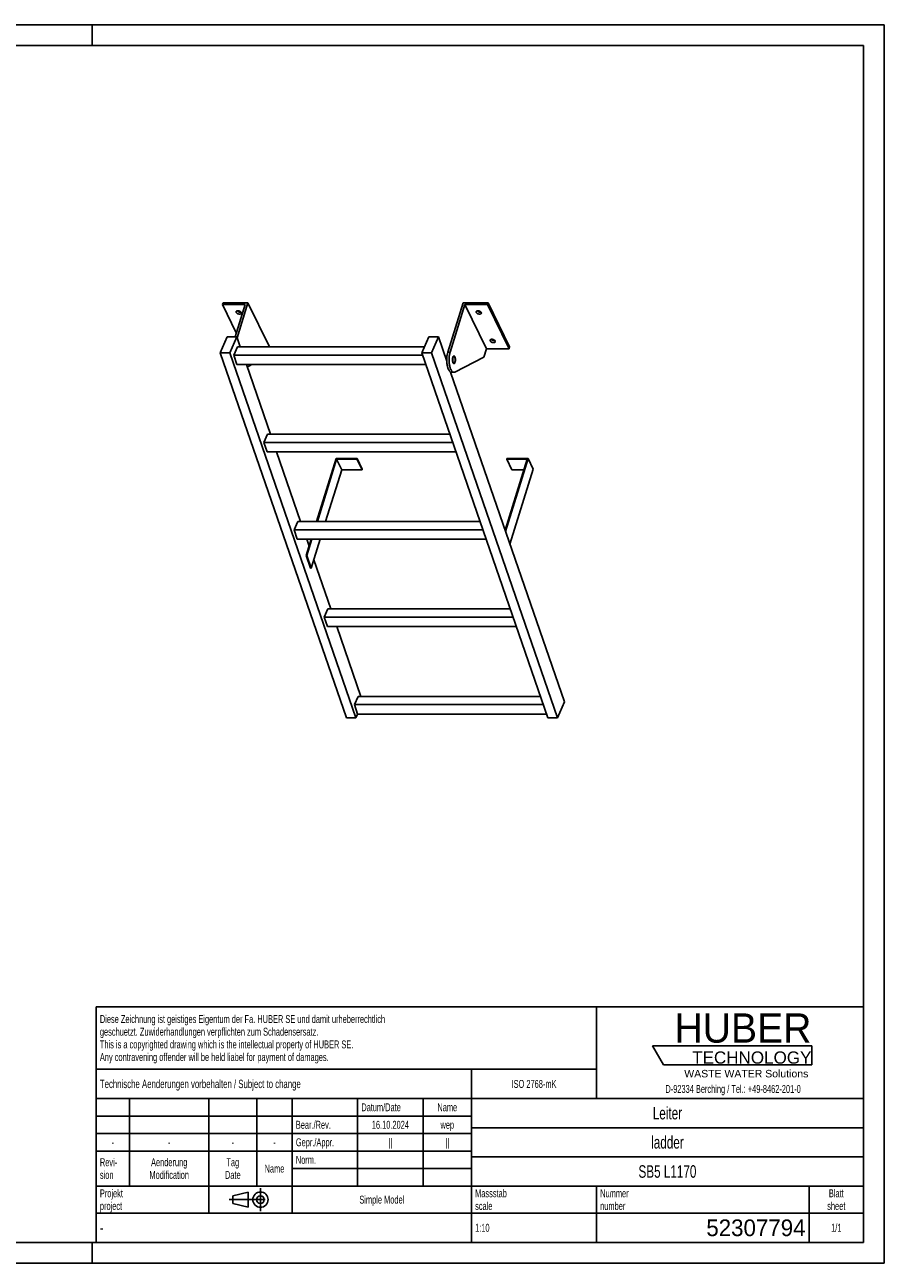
# Model space of a CAD drawing. Header units: millimetres. Extents: x 0 to 4200, y 0 to 2970.
# Tile 2 of 2: x 2139 to 4200, y 0 to 2970. Entities that reach past the tile are written whole.
import ezdxf

# ---------------------------------------------------------------- set-up
doc = ezdxf.new("R2010")
doc.units = ezdxf.units.MM
doc.header["$LTSCALE"] = 231
doc.linetypes.add('CENTER', pattern=[0.6, 0.375, -0.075, 0.075, -0.075])
doc.layers.get('0').update_dxf_attribs({"linetype": 'CONTINUOUS'})
for name, color, linetype in [('005_AXIS', 7, 'CONTINUOUS'), ('HUBER_Logo_BL1', 7, 'CONTINUOUS'), ('HUBER_Logo_BL2', 7, 'CONTINUOUS')]:
    doc.layers.add(name, color=color, linetype=linetype)
doc.styles.get("Standard").update_dxf_attribs({"font": 'txt', "width": 0.7})
doc.styles.add('TEXTSTYLE_2', font='txt')
doc.styles.add('TEXTSTYLE_3', font='arial.ttf')
doc.styles.add('TEXTSTYLE_5', font='txt', dxfattribs={"width": 0.8})
doc.styles.add('TEXTSTYLE_6', font='txt')

# ---------------------------------------------------------------- blocks, each defined once
blk = doc.blocks.new('HUBER_LOGO_BL1', base_point=(3837.5, 503.7))
at = {"layer": 'HUBER_Logo_BL1', "color": 2, "linetype": 'Continuous', "attachment_point": 3, "line_spacing_factor": 0.78}
for s, insert, char_height, width, style in [('HUBER\\P\\fArial;\\H29.25;TECHNOLOGY ', (4025.4, 599.1), 70.2, 387.672, 'TEXTSTYLE_2'), ('WASTE WATER Solutions', (4018, 463.6), 18, 297.033, 'TEXTSTYLE_3')]:
    blk.add_mtext(s, dxfattribs=dict(at, insert=insert, char_height=char_height, width=width, style=style))
at = {"layer": 'HUBER_Logo_BL1', "color": 2, "linetype": 'Continuous', "insert": (3837.5, 427.4), "char_height": 19, "width": 810.893, "attachment_point": 2, "line_spacing_factor": 0.96}
blk.add_mtext('D-92334 Berching / Tel.: +49-8462-201-0', dxfattribs=at)
blk = doc.blocks.new('PROJEKTIONSMETHODE_1_BL3', base_point=(2680, 152.5))
at = {"color": 2, "linetype": 'CENTER'}
for p, q in [((2703.8, 180), (2703.8, 125)), ((2628.7, 152.5), (2731.3, 152.5))]:
    blk.add_line(p, q, dxfattribs=at)
at = {"color": 2, "linetype": 'Continuous'}
for p, q in [((2637.8, 161.7), (2674.5, 170.8)), ((2637.8, 143.3), (2637.8, 161.7)), ((2674.5, 134.2), (2674.5, 170.8)), ((2637.8, 143.3), (2674.5, 134.2))]:
    blk.add_line(p, q, dxfattribs=at)
for radius in [18.3, 9.17]:
    blk.add_circle((2703.8, 152.5), radius, dxfattribs=at)
blk = doc.blocks.new('*T12')
at = {"color": 3, "linetype": 'Continuous'}
for p, q in [((0, 0), (1840, 0)), ((0, 0), (0, -565)), ((1200, 0), (1200, -220)), ((1840, 0), (1840, -565)), ((0, -150), (1200, -150)), ((900, -150), (900, -565)), ((0, -220), (1840, -220)), ((80, -220), (80, -430)), ((270, -220), (270, -495)), ((385, -220), (385, -430)), ((470, -220), (470, -495)), ((627, -220), (627, -430)), ((784, -220), (784, -430)), ((0, -262), (900, -262)), ((900, -290), (1840, -290)), ((0, -304), (900, -304)), ((0, -346), (900, -346)), ((900, -360), (1840, -360)), ((470, -388), (900, -388)), ((0, -430), (1840, -430)), ((1200, -430), (1200, -565)), ((1710, -430), (1710, -565)), ((0, -495), (1840, -495)), ((0, -565), (1840, -565))]:
    blk.add_line(p, q, dxfattribs=at)
at = {"color": 2, "linetype": 'Continuous', "line_spacing_factor": 0.96}
for s, insert, char_height, width, attachment_point in [('Diese Zeichnung ist geistiges Eigentum der Fa. HUBER SE und damit urheberrechtlich \\Pgeschuetzt. Zuwiderhandlungen verpflichten zum Schadensersatz.\\PThis is a copyrighted drawing which is the intellectual property of HUBER SE.\\PAny contravening offender will be held liabel for payment of damages.', (8.75, -19.9), 19, 2214.8571, 1), ('Technische Aenderungen vorbehalten / Subject to change', (8.75, -175), 20, 1524.7619, 1), ('ISO 2768-mK', (1050, -175.5), 19, 332.9524, 2), ('Datum/Date', (635.75, -231.5), 19, 292.2381, 1), ('Name', (842, -231.5), 19, 126.6667, 2), ('Leiter', (1370, -240), 30, 240, 2), ('Bear./Rev.', (478.75, -273.5), 19, 272.3333, 1), ('16.10.2024', (705.5, -273.5), 19, 273.2381, 2), ('wep', (842, -273.5), 19, 99.5238, 2), ('-', (40, -315.5), 19, 34.381, 2), ('-', (175, -315.5), 19, 34.381, 2), ('-', (327.5, -315.5), 19, 34.381, 2), ('-', (427.5, -315.5), 19, 34.381, 2), ('Gepr./Appr.', (478.75, -315.5), 19, 299.4762, 1), ('||', (705.5, -315.5), 19, 50.6667, 2), ('||', (842, -315.5), 19, 50.6667, 2), ('ladder', (1370, -310), 30, 251.4286, 2), ('Revi-\\Psion', (8.75, -363.3), 19, 138.4286, 1), ('Aenderung\\PModification', (175, -363.3), 19, 303.0952, 2), ('Tag\\PDate', (327.5, -363.3), 19, 117.619, 2), ('Name', (427.5, -378.5), 19, 126.6667, 2), ('Norm. ', (478.75, -357.5), 19, 175.5238, 1), ('SB5 L1170', (1370, -380), 30, 397.1429, 2), ('Projekt\\Pproject', (8.75, -437.8), 19, 183.6667, 1), ('Massstab\\Pscale', (908.75, -437.8), 19, 224.381, 1), ('Nummer\\Pnumber', (1208.75, -437.8), 19, 186.381, 1), ('Blatt\\Psheet', (1775, -437.8), 19, 137.5238, 2), ('Simple Model', (685, -453), 19, 328.4286, 2), ('1:10', (908.75, -520.5), 19, 94.0952, 1), ('1/1', (1775, -520.5), 19, 79.619, 2)]:
    blk.add_mtext(s, dxfattribs=dict(at, insert=insert, char_height=char_height, width=width, attachment_point=attachment_point))
for s, insert, char_height, width, attachment_point, style in [('-', (8.75, -517.5), 25, 18.3333, 1, 'TEXTSTYLE_5'), ('52307794', (1701.25, -510), 40, 593.3333, 3, 'TEXTSTYLE_6')]:
    blk.add_mtext(s, dxfattribs=dict(at, insert=insert, char_height=char_height, width=width, attachment_point=attachment_point, style=style))
blk = doc.blocks.new('HUBER_LOGO_BL2', base_point=(3835.2, 498.5))
at = {"layer": 'HUBER_Logo_BL2', "color": 5, "linetype": 'Continuous'}
for p, q in [((4026.4, 521), (3643.9, 521)), ((3643.9, 521), (3670.9, 476)), ((4026.4, 521), (4026.4, 476)), ((3670.9, 476), (4026.4, 476))]:
    blk.add_line(p, q, dxfattribs=at)

msp = doc.modelspace()

# ---------------------------------------------------------------- linework, layer by layer
at = {"color": 3, "linetype": 'Continuous'}
for p, q in [((4200, 2970), (0, 2970)), ((2300, 2970), (2300, 2920)), ((4200, 2970), (4200, 0)), ((2300, 0), (2300, 50)), ((4200, 0), (0, 0))]:
    msp.add_line(p, q, dxfattribs=at)
at = {"color": 5, "linetype": 'Continuous'}
for p, q in [((4150, 2920), (50, 2920)), ((4150, 50), (4150, 2920)), ((50, 50), (4150, 50))]:
    msp.add_line(p, q, dxfattribs=at)
at = {"color": 7, "linetype": 'Continuous'}
for p, q in [((2667.015, 2298.771), (2612.673, 2298.771)), ((2667.015, 2298.771), (2643.09, 2221.348)), ((2647.962, 2219.231), (2673.994, 2303.471)), ((3153.236, 2185.188), (3189.788, 2303.471)), ((3193.862, 2298.771), (3158.763, 2185.188)), ((3245.719, 2193.097), (3193.862, 2298.771)), ((3248.205, 2298.771), (3193.862, 2298.771)), ((2607.597, 2183.53), (2624.204, 2221.348)), ((2624.204, 2221.348), (2647.231, 2221.348)), ((2647.231, 2221.348), (2630.623, 2183.53)), ((3091.154, 2183.53), (3107.761, 2221.348)), ((3107.761, 2221.348), (3130.788, 2221.348)), ((3130.788, 2221.348), (3114.18, 2183.53)), ((3150.771, 2163.482), (3130.788, 2221.348)), ((2909.893, 1308.148), (2607.597, 2183.53)), ((2630.623, 2183.53), (2607.597, 2183.53)), ((2932.92, 1308.148), (2630.623, 2183.53)), ((2639.724, 2177.523), (2648.465, 2197.428)), ((2647.475, 2155.077), (2639.724, 2177.523)), ((3093.228, 2177.523), (2639.724, 2177.523)), ((3097.257, 2197.428), (2648.465, 2197.428)), ((2725.851, 2197.797), (2725.737, 2197.428)), ((3393.45, 1308.148), (3091.154, 2183.53)), ((3114.18, 2183.53), (3091.154, 2183.53)), ((3416.477, 1308.148), (3114.18, 2183.53)), ((3239.519, 2173.031), (3170.224, 2137.132)), ((3245.719, 2193.097), (3239.519, 2173.031)), ((3245.719, 2193.097), (3300.062, 2193.097)), ((2647.475, 2155.077), (3100.979, 2155.077)), ((2683.543, 2155.077), (2672.154, 2149.177)), ((3433.084, 1345.967), (3159.82, 2137.279)), ((3162.388, 2136.54), (3167.914, 2136.54)), ((2712.069, 1968.03), (2720.809, 1987.935)), ((2719.82, 1945.584), (2712.069, 1968.03)), ((3165.573, 1968.03), (2712.069, 1968.03)), ((3158.699, 1987.935), (2720.809, 1987.935)), ((2719.82, 1945.584), (3173.324, 1945.584)), ((2886.508, 1927.922), (2840.315, 1778.441)), ((2860.2, 1778.441), (2898.71, 1903.057)), ((2885.15, 1929.488), (2935.808, 1929.488)), ((2898.71, 1903.057), (2886.508, 1927.922)), ((2886.508, 1927.922), (2935.324, 1927.922)), ((2947.526, 1903.057), (2898.71, 1903.057)), ((2935.808, 1929.488), (2935.324, 1927.922)), ((2935.324, 1927.922), (2947.526, 1903.057)), ((2935.808, 1929.488), (2948.01, 1904.624)), ((2948.01, 1904.624), (2947.526, 1903.057)), ((3343.354, 1927.922), (3290.822, 1757.927)), ((3295.022, 1929.488), (3294.538, 1927.922)), ((3294.538, 1927.922), (3343.354, 1927.922)), ((3306.74, 1903.057), (3294.538, 1927.922)), ((3295.022, 1929.488), (3345.68, 1929.488)), ((3335.671, 1903.057), (3306.74, 1903.057)), ((2784.413, 1758.537), (2793.154, 1778.441)), ((2792.164, 1736.091), (2784.413, 1758.537)), ((3237.917, 1758.537), (2784.413, 1758.537)), ((3231.043, 1778.441), (2793.154, 1778.441)), ((2792.164, 1736.091), (3245.668, 1736.091)), ((2827.228, 1736.091), (2815.226, 1697.253)), ((2825.72, 1666.863), (2847.113, 1736.091)), ((2865.498, 1568.948), (2856.758, 1549.044)), ((3310.262, 1549.044), (2856.758, 1549.044)), ((2864.509, 1526.598), (2856.758, 1549.044)), ((3303.388, 1568.948), (2865.498, 1568.948)), ((2864.509, 1526.598), (3318.013, 1526.598)), ((2937.843, 1359.455), (2929.102, 1339.551)), ((3382.606, 1339.551), (2929.102, 1339.551)), ((2936.853, 1317.105), (2929.102, 1339.551)), ((3375.732, 1359.455), (2937.843, 1359.455)), ((3433.084, 1345.967), (3416.477, 1308.148)), ((2932.92, 1308.148), (2909.893, 1308.148)), ((2936.853, 1317.105), (2932.92, 1308.148)), ((2936.853, 1317.105), (3390.357, 1317.105)), ((3416.477, 1308.148), (3393.45, 1308.148))]:
    msp.add_line(p, q, dxfattribs=at)
at = {"color": 9, "linetype": 'Continuous'}
msp.add_line((3153.236, 2185.188), (3158.763, 2185.188), dxfattribs=at)
at = {"color": 7, "linetype": 'Continuous'}
for points, knots in [([(3153.236, 2185.188), (3152.507, 2182.828), (3151.392, 2177.738), (3150.625, 2169.779), (3150.718, 2161.573), (3151.521, 2154.887), (3152.616, 2149.922), (3153.604, 2146.613), (3154.761, 2143.687), (3156.064, 2141.2), (3157.493, 2139.193), (3159.03, 2137.702), (3160.667, 2136.762), (3161.835, 2136.54), (3162.388, 2136.54)], [0, 0, 0, 0, 0.1393862, 0.29277846, 0.45027331, 0.60148396, 0.67169736, 0.73686464, 0.7961308, 0.84889737, 0.89493071, 0.93453672, 0.96882886, 1, 1, 1, 1]), ([(3158.763, 2185.188), (3158.033, 2182.828), (3156.918, 2177.738), (3156.152, 2169.779), (3156.244, 2161.573), (3157.047, 2154.887), (3158.142, 2149.922), (3159.131, 2146.613), (3160.287, 2143.687), (3161.59, 2141.2), (3163.019, 2139.193), (3164.557, 2137.702), (3166.193, 2136.762), (3167.361, 2136.54), (3167.914, 2136.54)], [0, 0, 0, 0, 0.1393862, 0.29277846, 0.45027331, 0.60148396, 0.67169736, 0.73686464, 0.7961308, 0.84889737, 0.89493071, 0.93453672, 0.96882886, 1, 1, 1, 1]), ([(3167.914, 2136.54), (3168.304, 2136.54), (3169.108, 2136.645), (3169.86, 2136.943), (3170.224, 2137.132)], [0, 0, 0, 0, 0.48713297, 1, 1, 1, 1])]:
    msp.add_open_spline(points, degree=3, knots=knots, dxfattribs=at)
at = {"layer": '005_AXIS', "color": 7, "linetype": 'Continuous'}
for p, q in [((2614.125, 2303.471), (2612.673, 2298.771)), ((2612.673, 2298.771), (2646.018, 2230.821)), ((2673.994, 2303.471), (2614.125, 2303.471)), ((2725.851, 2197.797), (2673.994, 2303.471)), ((3249.657, 2303.471), (3189.788, 2303.471)), ((3249.657, 2303.471), (3248.205, 2298.771)), ((3300.062, 2193.097), (3248.205, 2298.771)), ((3301.514, 2197.797), (3249.657, 2303.471)), ((2655.491, 2197.428), (2647.231, 2221.348)), ((3151.079, 2174.04), (3147.125, 2174.04)), ((3167.914, 2174.04), (3165.807, 2174.04)), ((3301.514, 2197.797), (3300.062, 2193.097)), ((2727.836, 1987.935), (2670.116, 2155.077)), ((3167.914, 2159.04), (3165.811, 2159.04)), ((2800.18, 1778.441), (2742.461, 1945.584)), ((2885.15, 1929.488), (2838.473, 1778.441)), ((3345.68, 1929.488), (3291.794, 1755.112)), ((3302.288, 1724.722), (3357.882, 1904.624)), ((3357.882, 1904.624), (3345.68, 1929.488)), ((2825.386, 1736.091), (2813.384, 1697.253)), ((2820.389, 1719.922), (2814.805, 1736.091)), ((2813.384, 1697.253), (2823.878, 1666.863)), ((2813.384, 1697.253), (2815.226, 1697.253)), ((2815.226, 1697.253), (2825.72, 1666.863)), ((2823.878, 1666.863), (2825.72, 1666.863)), ((2872.525, 1568.948), (2831.856, 1686.717)), ((2944.869, 1359.455), (2887.15, 1526.598))]:
    msp.add_line(p, q, dxfattribs=at)
for points, knots in [([(2645.772, 2280.122), (2645.62, 2280.432), (2645.407, 2281.068), (2645.457, 2281.744), (2645.548, 2282.041)], [0, 0, 0, 0, 0.52599001, 1, 1, 1, 1]), ([(2645.548, 2282.041), (2645.609, 2282.239), (2645.796, 2282.627), (2646.239, 2283.126), (2646.83, 2283.536), (2647.835, 2283.973), (2649.364, 2284.226), (2651.351, 2284.099), (2653.38, 2283.572), (2655.246, 2282.695), (2656.762, 2281.56), (2657.506, 2280.611), (2657.745, 2280.122)], [0, 0, 0, 0, 0.04317928, 0.08863393, 0.13810718, 0.19258203, 0.31675071, 0.45771901, 0.606659, 0.75286299, 0.88624344, 1, 1, 1, 1]), ([(2657.969, 2278.203), (2657.908, 2278.006), (2657.722, 2277.618), (2657.279, 2277.119), (2656.687, 2276.709), (2655.682, 2276.271), (2654.154, 2276.019), (2652.166, 2276.145), (2650.137, 2276.673), (2648.271, 2277.549), (2646.755, 2278.684), (2646.011, 2279.634), (2645.772, 2280.122)], [0, 0, 0, 0, 0.04317928, 0.08863393, 0.13810718, 0.19258203, 0.31675071, 0.45771901, 0.606659, 0.75286299, 0.88624344, 1, 1, 1, 1]), ([(2657.141, 2281.031), (2656.375, 2280.814), (2654.651, 2280.687), (2652.082, 2281.168), (2649.689, 2282.22), (2648.337, 2283.298), (2647.827, 2283.909)], [0, 0, 0, 0, 0.23499217, 0.50000086, 0.76500904, 1, 1, 1, 1]), ([(2657.745, 2280.122), (2657.898, 2279.813), (2658.11, 2279.177), (2658.061, 2278.5), (2657.969, 2278.203)], [0, 0, 0, 0, 0.52599001, 1, 1, 1, 1]), ([(3221.435, 2280.122), (3221.283, 2280.432), (3221.07, 2281.068), (3221.12, 2281.744), (3221.211, 2282.041)], [0, 0, 0, 0, 0.52599001, 1, 1, 1, 1]), ([(3221.211, 2282.041), (3221.272, 2282.239), (3221.459, 2282.627), (3221.902, 2283.126), (3222.493, 2283.536), (3223.498, 2283.973), (3225.027, 2284.226), (3227.014, 2284.099), (3229.044, 2283.572), (3230.909, 2282.695), (3232.425, 2281.56), (3233.169, 2280.611), (3233.409, 2280.122)], [0, 0, 0, 0, 0.04317928, 0.08863393, 0.13810718, 0.19258203, 0.31675071, 0.45771901, 0.606659, 0.75286299, 0.88624344, 1, 1, 1, 1]), ([(3233.632, 2278.203), (3233.571, 2278.006), (3233.385, 2277.618), (3232.942, 2277.119), (3232.35, 2276.709), (3231.346, 2276.271), (3229.817, 2276.019), (3227.829, 2276.145), (3225.8, 2276.673), (3223.934, 2277.549), (3222.419, 2278.684), (3221.674, 2279.634), (3221.435, 2280.122)], [0, 0, 0, 0, 0.04317928, 0.08863393, 0.13810718, 0.19258203, 0.31675071, 0.45771901, 0.606659, 0.75286299, 0.88624344, 1, 1, 1, 1]), ([(3232.804, 2281.031), (3232.038, 2280.814), (3230.314, 2280.687), (3227.745, 2281.168), (3225.352, 2282.22), (3224, 2283.298), (3223.49, 2283.909)], [0, 0, 0, 0, 0.23499217, 0.50000086, 0.76500904, 1, 1, 1, 1]), ([(3233.409, 2280.122), (3233.561, 2279.813), (3233.773, 2279.177), (3233.724, 2278.5), (3233.632, 2278.203)], [0, 0, 0, 0, 0.52599001, 1, 1, 1, 1]), ([(3254.989, 2211.745), (3254.837, 2212.055), (3254.625, 2212.691), (3254.674, 2213.367), (3254.766, 2213.664)], [0, 0, 0, 0, 0.52599001, 1, 1, 1, 1]), ([(3254.766, 2213.664), (3254.827, 2213.862), (3255.013, 2214.25), (3255.456, 2214.749), (3256.048, 2215.159), (3257.052, 2215.596), (3258.581, 2215.849), (3260.569, 2215.722), (3262.598, 2215.195), (3264.464, 2214.318), (3265.979, 2213.183), (3266.724, 2212.233), (3266.963, 2211.745)], [0, 0, 0, 0, 0.04317928, 0.08863393, 0.13810718, 0.19258203, 0.31675071, 0.45771901, 0.606659, 0.75286299, 0.88624344, 1, 1, 1, 1]), ([(3267.187, 2209.826), (3267.126, 2209.629), (3266.939, 2209.241), (3266.496, 2208.742), (3265.905, 2208.331), (3264.9, 2207.894), (3263.371, 2207.642), (3261.384, 2207.768), (3259.354, 2208.296), (3257.489, 2209.172), (3255.973, 2210.307), (3255.229, 2211.257), (3254.989, 2211.745)], [0, 0, 0, 0, 0.04317928, 0.08863393, 0.13810718, 0.19258203, 0.31675071, 0.45771901, 0.606659, 0.75286299, 0.88624344, 1, 1, 1, 1]), ([(3266.359, 2212.654), (3265.592, 2212.437), (3263.868, 2212.31), (3261.299, 2212.791), (3258.907, 2213.843), (3257.555, 2214.921), (3257.045, 2215.532)], [0, 0, 0, 0, 0.23499217, 0.50000086, 0.76500904, 1, 1, 1, 1]), ([(3266.963, 2211.745), (3267.115, 2211.436), (3267.328, 2210.8), (3267.278, 2210.123), (3267.187, 2209.826)], [0, 0, 0, 0, 0.52599001, 1, 1, 1, 1]), ([(3167.914, 2175.79), (3167.726, 2175.79), (3167.324, 2175.705), (3166.771, 2175.351), (3166.257, 2174.795), (3165.587, 2173.731), (3164.933, 2171.973), (3164.445, 2169.512), (3164.258, 2166.779), (3164.391, 2164.025), (3164.829, 2161.501), (3165.349, 2159.959), (3165.675, 2159.294)], [0, 0, 0, 0, 0.03139335, 0.06653602, 0.10789214, 0.15653911, 0.27536242, 0.41788486, 0.57383792, 0.73088447, 0.87653107, 1, 1, 1, 1]), ([(3167.914, 2174.04), (3167.761, 2174.04), (3167.435, 2173.971), (3166.987, 2173.684), (3166.571, 2173.233), (3166.027, 2172.371), (3165.497, 2170.945), (3165.101, 2168.95), (3164.95, 2166.734), (3165.057, 2164.501), (3165.413, 2162.454), (3165.834, 2161.204), (3166.098, 2160.665)], [0, 0, 0, 0, 0.03139336, 0.06653604, 0.10789215, 0.1565391, 0.27536241, 0.41788485, 0.57383792, 0.73088447, 0.87653103, 1, 1, 1, 1]), ([(3170.153, 2173.786), (3170.007, 2174.083), (3169.704, 2174.616), (3169.157, 2175.268), (3168.561, 2175.687), (3168.119, 2175.79), (3167.914, 2175.79)], [0, 0, 0, 0, 0.31594759, 0.58208421, 0.80455749, 1, 1, 1, 1]), ([(3169.729, 2172.415), (3169.611, 2172.656), (3169.365, 2173.089), (3168.922, 2173.616), (3168.438, 2173.957), (3168.08, 2174.04), (3167.914, 2174.04)], [0, 0, 0, 0, 0.31594789, 0.58208425, 0.80455749, 1, 1, 1, 1]), ([(3167.914, 2157.29), (3168.102, 2157.29), (3168.504, 2157.375), (3169.057, 2157.729), (3169.57, 2158.285), (3170.241, 2159.348), (3170.895, 2161.107), (3171.383, 2163.568), (3171.57, 2166.3), (3171.437, 2169.055), (3170.999, 2171.579), (3170.479, 2173.121), (3170.153, 2173.786)], [0, 0, 0, 0, 0.03139335, 0.06653602, 0.10789214, 0.15653911, 0.27536242, 0.41788486, 0.57383792, 0.73088447, 0.87653107, 1, 1, 1, 1]), ([(3167.914, 2159.04), (3168.067, 2159.04), (3168.393, 2159.109), (3168.841, 2159.396), (3169.257, 2159.847), (3169.801, 2160.709), (3170.331, 2162.135), (3170.727, 2164.13), (3170.878, 2166.346), (3170.771, 2168.579), (3170.415, 2170.626), (3169.994, 2171.876), (3169.729, 2172.415)], [0, 0, 0, 0, 0.03139336, 0.06653604, 0.10789215, 0.1565391, 0.27536241, 0.41788485, 0.57383792, 0.73088447, 0.87653103, 1, 1, 1, 1]), ([(3165.675, 2159.294), (3165.821, 2158.997), (3166.124, 2158.463), (3166.671, 2157.812), (3167.267, 2157.393), (3167.709, 2157.29), (3167.914, 2157.29)], [0, 0, 0, 0, 0.31594759, 0.58208421, 0.80455749, 1, 1, 1, 1]), ([(3166.098, 2160.665), (3166.217, 2160.424), (3166.463, 2159.991), (3166.906, 2159.463), (3167.39, 2159.123), (3167.748, 2159.04), (3167.914, 2159.04)], [0, 0, 0, 0, 0.31594789, 0.58208425, 0.80455749, 1, 1, 1, 1])]:
    msp.add_open_spline(points, degree=3, knots=knots, dxfattribs=at)

# ---------------------------------------------------------------- block references
msp.add_blockref('*T12', (2310, 615))
at = {"color": 2, "linetype": 'Continuous'}
msp.add_blockref('PROJEKTIONSMETHODE_1_BL3', (2680, 152.5), dxfattribs=at)
at = {"layer": 'HUBER_Logo_BL1'}
msp.add_blockref('HUBER_LOGO_BL1', (3837.497, 503.742), dxfattribs=at)
at = {"layer": 'HUBER_Logo_BL2'}
msp.add_blockref('HUBER_LOGO_BL2', (3835.187, 498.496), dxfattribs=at)

doc.saveas('drawing.dxf')
